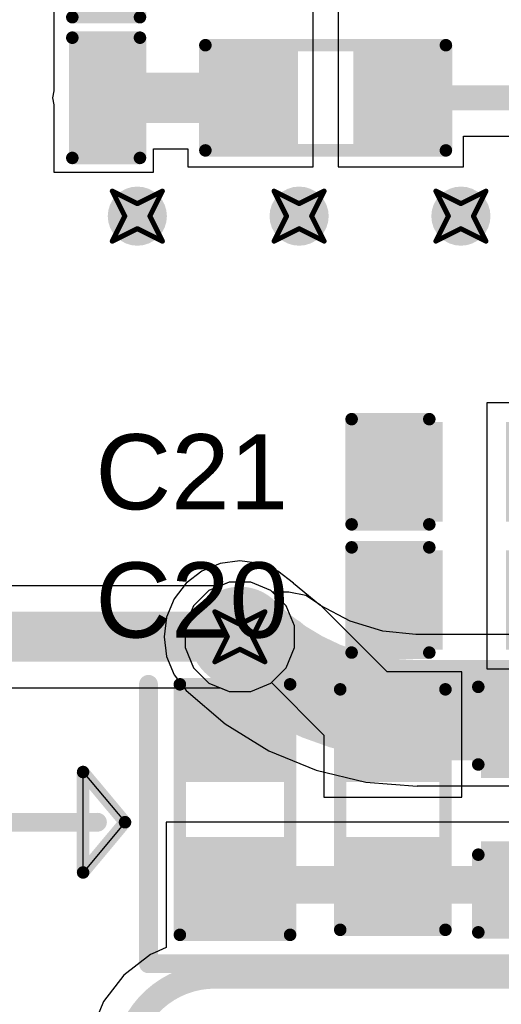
# Model space of a CAD drawing. Header units: inches. Extents: x -0.03 to 9.71, y 0 to 4.44.
# Tile 51 of 118: x 0.49 to 0.69, y 1.52 to 1.91. Entities that reach past the tile are written whole.
import ezdxf

# ---------------------------------------------------------------- set-up
doc = ezdxf.new("R2010")
doc.units = ezdxf.units.IN
doc.header["$MEASUREMENT"] = 0
for name, color, linetype in [('Bottom Layer', 5, 'Continuous'), ('Drill Drawing', 1, 'Continuous'), ('Layer 1', 16, 'Continuous'), ('Layer 2', 76, 'Continuous'), ('Top Layer', 1, 'Continuous'), ('Top Overlay', 2, 'Continuous'), ('Top Paste', 8, 'Continuous'), ('Top Solder', 216, 'Continuous'), ('Via Holes', 16, 'Continuous')]:
    doc.layers.add(name, color=color, linetype=linetype)
doc.styles.add('Arial', font='txt', dxfattribs={"height": 0.2})

# ---------------------------------------------------------------- blocks, each defined once
blk = doc.blocks.new('S______B______9')
at = {"layer": 'Top Layer'}
for points in [[(-0.045, -0.0175), (-0.045, 0.0175), (-0.015, 0.0175), (-0.015, -0.0175)], [(0.015, -0.0175), (0.015, 0.0175), (0.045, 0.0175), (0.045, -0.0175)]]:
    blk.add_hatch(color=1, dxfattribs=at).paths.add_polyline_path(points)
at = {"layer": 'Top Paste'}
for points in [[(-0.045, -0.0175), (-0.045, 0.0175), (-0.015, 0.0175), (-0.015, -0.0175)], [(0.015, -0.0175), (0.015, 0.0175), (0.045, 0.0175), (0.045, -0.0175)]]:
    blk.add_hatch(color=8, dxfattribs=at).paths.add_polyline_path(points)
at = {"layer": 'Top Solder'}
for points in [[(-0.049, -0.0215), (-0.049, 0.0215), (-0.011, 0.0215), (-0.011, -0.0215)], [(0.011, -0.0215), (0.011, 0.0215), (0.049, 0.0215), (0.049, -0.0215)]]:
    blk.add_hatch(color=216, dxfattribs=at).paths.add_polyline_path(points)
at = {"layer": 'Top Overlay', "const_width": 0.005}
for points in [[(0.05, 0.022), (-0.05, 0.022)], [(-0.05, -0.022), (-0.05, 0.022)], [(0.05, -0.022), (0.05, 0.022)], [(0.05, -0.022), (-0.05, -0.022)]]:
    blk.add_lwpolyline(points, dxfattribs=at)
at = {"layer": 'Top Overlay', "const_width": 0.0025}
for points in [[(-0.05125, 0.022, 1), (-0.04875, 0.022, 1)], [(-0.05125, 0.022, 1), (-0.04875, 0.022, 1)], [(0.04875, 0.022, 1), (0.05125, 0.022, 1)], [(0.04875, 0.022, 1), (0.05125, 0.022, 1)], [(-0.05125, -0.022, 1), (-0.04875, -0.022, 1)], [(-0.05125, -0.022, 1), (-0.04875, -0.022, 1)], [(0.04875, -0.022, 1), (0.05125, -0.022, 1)], [(0.04875, -0.022, 1), (0.05125, -0.022, 1)]]:
    blk.add_lwpolyline(points, format="xyb", close=True, dxfattribs=at)
blk = doc.blocks.new('R___0603_66')
at = {"layer": 'Top Layer'}
for points in [[(-0.015, 0.0175), (-0.015, -0.0175), (-0.045, -0.0175), (-0.045, 0.0175)], [(0.045, 0.0175), (0.045, -0.0175), (0.015, -0.0175), (0.015, 0.0175)]]:
    blk.add_hatch(color=1, dxfattribs=at).paths.add_polyline_path(points)
at = {"layer": 'Top Paste'}
for points in [[(-0.015, 0.0175), (-0.015, -0.0175), (-0.045, -0.0175), (-0.045, 0.0175)], [(0.045, 0.0175), (0.045, -0.0175), (0.015, -0.0175), (0.015, 0.0175)]]:
    blk.add_hatch(color=8, dxfattribs=at).paths.add_polyline_path(points)
at = {"layer": 'Top Solder'}
for points in [[(-0.011, 0.0215), (-0.011, -0.0215), (-0.049, -0.0215), (-0.049, 0.0215)], [(0.049, 0.0215), (0.049, -0.0215), (0.011, -0.0215), (0.011, 0.0215)]]:
    blk.add_hatch(color=216, dxfattribs=at).paths.add_polyline_path(points)
at = {"layer": 'Top Overlay', "const_width": 0.005}
for points in [[(-0.048, 0.021), (0.048, 0.021)], [(-0.048, -0.021), (-0.048, 0.021)], [(0.048, -0.021), (0.048, 0.021)], [(-0.048, -0.021), (0.048, -0.021)]]:
    blk.add_lwpolyline(points, dxfattribs=at)
at = {"layer": 'Top Overlay', "const_width": 0.0025}
for points in [[(-0.04925, 0.021, 1), (-0.04675, 0.021, 1)], [(-0.04925, 0.021, 1), (-0.04675, 0.021, 1)], [(0.04675, 0.021, 1), (0.04925, 0.021, 1)], [(0.04675, 0.021, 1), (0.04925, 0.021, 1)], [(-0.04925, -0.021, 1), (-0.04675, -0.021, 1)], [(-0.04925, -0.021, 1), (-0.04675, -0.021, 1)], [(0.04675, -0.021, 1), (0.04925, -0.021, 1)], [(0.04675, -0.021, 1), (0.04925, -0.021, 1)]]:
    blk.add_lwpolyline(points, format="xyb", close=True, dxfattribs=at)
blk = doc.blocks.new('R___0603_70')
at = {"layer": 'Top Layer'}
for points in [[(-0.015, 0.0175), (-0.015, -0.0175), (-0.045, -0.0175), (-0.045, 0.0175)], [(0.045, 0.0175), (0.045, -0.0175), (0.015, -0.0175), (0.015, 0.0175)]]:
    blk.add_hatch(color=1, dxfattribs=at).paths.add_polyline_path(points)
at = {"layer": 'Top Paste'}
for points in [[(-0.015, 0.0175), (-0.015, -0.0175), (-0.045, -0.0175), (-0.045, 0.0175)], [(0.045, 0.0175), (0.045, -0.0175), (0.015, -0.0175), (0.015, 0.0175)]]:
    blk.add_hatch(color=8, dxfattribs=at).paths.add_polyline_path(points)
at = {"layer": 'Top Solder'}
for points in [[(-0.011, 0.0215), (-0.011, -0.0215), (-0.049, -0.0215), (-0.049, 0.0215)], [(0.049, 0.0215), (0.049, -0.0215), (0.011, -0.0215), (0.011, 0.0215)]]:
    blk.add_hatch(color=216, dxfattribs=at).paths.add_polyline_path(points)
at = {"layer": 'Top Overlay', "const_width": 0.005}
for points in [[(0.048, 0.021), (-0.048, 0.021)], [(-0.048, -0.021), (-0.048, 0.021)], [(0.048, -0.021), (0.048, 0.021)], [(0.048, -0.021), (-0.048, -0.021)]]:
    blk.add_lwpolyline(points, dxfattribs=at)
at = {"layer": 'Top Overlay', "const_width": 0.0025}
for points in [[(-0.04925, 0.021, 1), (-0.04675, 0.021, 1)], [(-0.04925, 0.021, 1), (-0.04675, 0.021, 1)], [(0.04675, 0.021, 1), (0.04925, 0.021, 1)], [(0.04675, 0.021, 1), (0.04925, 0.021, 1)], [(-0.04925, -0.021, 1), (-0.04675, -0.021, 1)], [(-0.04925, -0.021, 1), (-0.04675, -0.021, 1)], [(0.04675, -0.021, 1), (0.04925, -0.021, 1)], [(0.04675, -0.021, 1), (0.04925, -0.021, 1)]]:
    blk.add_lwpolyline(points, format="xyb", close=True, dxfattribs=at)
blk = doc.blocks.new('LED_0603_101')
at = {"layer": 'Top Layer'}
for points in [[(-0.03937, 0.01969), (-0.01969, 0.01969), (-0.01969, -0.01969), (-0.03937, -0.01969)], [(0.01969, 0.01969), (0.03937, 0.01969), (0.03937, -0.01969), (0.01969, -0.01969)]]:
    blk.add_hatch(color=1, dxfattribs=at).paths.add_polyline_path(points)
at = {"layer": 'Top Overlay'}
blk.add_hatch(color=2, dxfattribs=at).paths.add_polyline_path([(0.044, -0.026), (0.069, -0.026), (0.069, 0.026), (0.044, 0.026)])
at = {"layer": 'Top Paste'}
for points in [[(-0.03937, 0.01969), (-0.01969, 0.01969), (-0.01969, -0.01969), (-0.03937, -0.01969)], [(0.01969, 0.01969), (0.03937, 0.01969), (0.03937, -0.01969), (0.01969, -0.01969)]]:
    blk.add_hatch(color=8, dxfattribs=at).paths.add_polyline_path(points)
at = {"layer": 'Top Solder'}
for points in [[(-0.04337, 0.02369), (-0.01569, 0.02369), (-0.01569, -0.02369), (-0.04337, -0.02369)], [(0.01569, 0.02369), (0.04337, 0.02369), (0.04337, -0.02369), (0.01569, -0.02369)]]:
    blk.add_hatch(color=216, dxfattribs=at).paths.add_polyline_path(points)
at = {"layer": 'Top Overlay', "const_width": 0.005}
for points in [[(-0.017, 0.024), (-0.044, 0.024)], [(-0.044, 0.024), (-0.044, -0.024)], [(0.044, 0.024), (0.017, 0.024)], [(0.044, 0.024), (0.044, -0.024)], [(-0.017, -0.024), (-0.044, -0.024)], [(0.044, -0.024), (0.017, -0.024)]]:
    blk.add_lwpolyline(points, dxfattribs=at)
at = {"layer": 'Top Overlay', "const_width": 0.0025}
for points in [[(-0.04525, 0.024, 1), (-0.04275, 0.024, 1)], [(-0.04525, 0.024, 1), (-0.04275, 0.024, 1)], [(-0.01825, 0.024, 1), (-0.01575, 0.024, 1)], [(0.01575, 0.024, 1), (0.01825, 0.024, 1)], [(0.04275, 0.024, 1), (0.04525, 0.024, 1)], [(0.04275, 0.024, 1), (0.04525, 0.024, 1)], [(-0.04525, -0.024, 1), (-0.04275, -0.024, 1)], [(-0.04525, -0.024, 1), (-0.04275, -0.024, 1)], [(-0.01825, -0.024, 1), (-0.01575, -0.024, 1)], [(0.01575, -0.024, 1), (0.01825, -0.024, 1)], [(0.04275, -0.024, 1), (0.04525, -0.024, 1)], [(0.04275, -0.024, 1), (0.04525, -0.024, 1)]]:
    blk.add_lwpolyline(points, format="xyb", close=True, dxfattribs=at)
blk = doc.blocks.new('LED_0603_102')
at = {"layer": 'Top Layer'}
for points in [[(-0.03937, 0.01969), (-0.01969, 0.01969), (-0.01969, -0.01969), (-0.03937, -0.01969)], [(0.01969, 0.01969), (0.03937, 0.01969), (0.03937, -0.01969), (0.01969, -0.01969)]]:
    blk.add_hatch(color=1, dxfattribs=at).paths.add_polyline_path(points)
at = {"layer": 'Top Overlay'}
blk.add_hatch(color=2, dxfattribs=at).paths.add_polyline_path([(0.044, -0.026), (0.069, -0.026), (0.069, 0.026), (0.044, 0.026)])
at = {"layer": 'Top Paste'}
for points in [[(-0.03937, 0.01969), (-0.01969, 0.01969), (-0.01969, -0.01969), (-0.03937, -0.01969)], [(0.01969, 0.01969), (0.03937, 0.01969), (0.03937, -0.01969), (0.01969, -0.01969)]]:
    blk.add_hatch(color=8, dxfattribs=at).paths.add_polyline_path(points)
at = {"layer": 'Top Solder'}
for points in [[(-0.04337, 0.02369), (-0.01569, 0.02369), (-0.01569, -0.02369), (-0.04337, -0.02369)], [(0.01569, 0.02369), (0.04337, 0.02369), (0.04337, -0.02369), (0.01569, -0.02369)]]:
    blk.add_hatch(color=216, dxfattribs=at).paths.add_polyline_path(points)
at = {"layer": 'Top Overlay', "const_width": 0.005}
for points in [[(-0.017, 0.024), (-0.044, 0.024)], [(-0.044, 0.024), (-0.044, -0.024)], [(0.044, 0.024), (0.017, 0.024)], [(0.044, 0.024), (0.044, -0.024)], [(-0.017, -0.024), (-0.044, -0.024)], [(0.044, -0.024), (0.017, -0.024)]]:
    blk.add_lwpolyline(points, dxfattribs=at)
at = {"layer": 'Top Overlay', "const_width": 0.0025}
for points in [[(-0.04525, 0.024, 1), (-0.04275, 0.024, 1)], [(-0.04525, 0.024, 1), (-0.04275, 0.024, 1)], [(-0.01825, 0.024, 1), (-0.01575, 0.024, 1)], [(0.01575, 0.024, 1), (0.01825, 0.024, 1)], [(0.04275, 0.024, 1), (0.04525, 0.024, 1)], [(0.04275, 0.024, 1), (0.04525, 0.024, 1)], [(-0.04525, -0.024, 1), (-0.04275, -0.024, 1)], [(-0.04525, -0.024, 1), (-0.04275, -0.024, 1)], [(-0.01825, -0.024, 1), (-0.01575, -0.024, 1)], [(0.01575, -0.024, 1), (0.01825, -0.024, 1)], [(0.04275, -0.024, 1), (0.04525, -0.024, 1)], [(0.04275, -0.024, 1), (0.04525, -0.024, 1)]]:
    blk.add_lwpolyline(points, format="xyb", close=True, dxfattribs=at)
blk = doc.blocks.new('C___0603_177')
at = {"layer": 'Top Layer'}
for points in [[(-0.015, 0.0175), (-0.015, -0.0175), (-0.045, -0.0175), (-0.045, 0.0175)], [(0.045, 0.0175), (0.045, -0.0175), (0.015, -0.0175), (0.015, 0.0175)]]:
    blk.add_hatch(color=1, dxfattribs=at).paths.add_polyline_path(points)
at = {"layer": 'Top Paste'}
for points in [[(-0.015, 0.0175), (-0.015, -0.0175), (-0.045, -0.0175), (-0.045, 0.0175)], [(0.045, 0.0175), (0.045, -0.0175), (0.015, -0.0175), (0.015, 0.0175)]]:
    blk.add_hatch(color=8, dxfattribs=at).paths.add_polyline_path(points)
at = {"layer": 'Top Solder'}
for points in [[(-0.01264, 0.01986), (-0.01264, -0.01986), (-0.04736, -0.01986), (-0.04736, 0.01986)], [(0.04736, 0.01986), (0.04736, -0.01986), (0.01264, -0.01986), (0.01264, 0.01986)]]:
    blk.add_hatch(color=216, dxfattribs=at).paths.add_polyline_path(points)
at = {"layer": 'Top Overlay', "const_width": 0.005}
for points in [[(-0.049, 0.021), (-0.018, 0.021)], [(-0.049, -0.021), (-0.049, 0.021)], [(0.018, 0.021), (0.049, 0.021)], [(0.049, -0.021), (0.049, 0.021)], [(-0.049, -0.021), (-0.018, -0.021)], [(0.018, -0.021), (0.049, -0.021)]]:
    blk.add_lwpolyline(points, dxfattribs=at)
at = {"layer": 'Top Overlay', "const_width": 0.0025}
for points in [[(-0.05025, 0.021, 1), (-0.04775, 0.021, 1)], [(-0.05025, 0.021, 1), (-0.04775, 0.021, 1)], [(-0.01925, 0.021, 1), (-0.01675, 0.021, 1)], [(0.01675, 0.021, 1), (0.01925, 0.021, 1)], [(0.04775, 0.021, 1), (0.05025, 0.021, 1)], [(0.04775, 0.021, 1), (0.05025, 0.021, 1)], [(-0.05025, -0.021, 1), (-0.04775, -0.021, 1)], [(-0.05025, -0.021, 1), (-0.04775, -0.021, 1)], [(-0.01925, -0.021, 1), (-0.01675, -0.021, 1)], [(0.01675, -0.021, 1), (0.01925, -0.021, 1)], [(0.04775, -0.021, 1), (0.05025, -0.021, 1)], [(0.04775, -0.021, 1), (0.05025, -0.021, 1)]]:
    blk.add_lwpolyline(points, format="xyb", close=True, dxfattribs=at)
blk = doc.blocks.new('C___0603_178')
at = {"layer": 'Top Layer'}
for points in [[(-0.015, 0.0175), (-0.015, -0.0175), (-0.045, -0.0175), (-0.045, 0.0175)], [(0.045, 0.0175), (0.045, -0.0175), (0.015, -0.0175), (0.015, 0.0175)]]:
    blk.add_hatch(color=1, dxfattribs=at).paths.add_polyline_path(points)
at = {"layer": 'Top Paste'}
for points in [[(-0.015, 0.0175), (-0.015, -0.0175), (-0.045, -0.0175), (-0.045, 0.0175)], [(0.045, 0.0175), (0.045, -0.0175), (0.015, -0.0175), (0.015, 0.0175)]]:
    blk.add_hatch(color=8, dxfattribs=at).paths.add_polyline_path(points)
at = {"layer": 'Top Solder'}
for points in [[(-0.01264, 0.01986), (-0.01264, -0.01986), (-0.04736, -0.01986), (-0.04736, 0.01986)], [(0.04736, 0.01986), (0.04736, -0.01986), (0.01264, -0.01986), (0.01264, 0.01986)]]:
    blk.add_hatch(color=216, dxfattribs=at).paths.add_polyline_path(points)
at = {"layer": 'Top Overlay', "const_width": 0.005}
for points in [[(-0.049, 0.021), (-0.018, 0.021)], [(-0.049, -0.021), (-0.049, 0.021)], [(0.018, 0.021), (0.049, 0.021)], [(0.049, -0.021), (0.049, 0.021)], [(-0.049, -0.021), (-0.018, -0.021)], [(0.018, -0.021), (0.049, -0.021)]]:
    blk.add_lwpolyline(points, dxfattribs=at)
at = {"layer": 'Top Overlay', "const_width": 0.0025}
for points in [[(-0.05025, 0.021, 1), (-0.04775, 0.021, 1)], [(-0.05025, 0.021, 1), (-0.04775, 0.021, 1)], [(-0.01925, 0.021, 1), (-0.01675, 0.021, 1)], [(0.01675, 0.021, 1), (0.01925, 0.021, 1)], [(0.04775, 0.021, 1), (0.05025, 0.021, 1)], [(0.04775, 0.021, 1), (0.05025, 0.021, 1)], [(-0.05025, -0.021, 1), (-0.04775, -0.021, 1)], [(-0.05025, -0.021, 1), (-0.04775, -0.021, 1)], [(-0.01925, -0.021, 1), (-0.01675, -0.021, 1)], [(0.01675, -0.021, 1), (0.01925, -0.021, 1)], [(0.04775, -0.021, 1), (0.05025, -0.021, 1)], [(0.04775, -0.021, 1), (0.05025, -0.021, 1)]]:
    blk.add_lwpolyline(points, format="xyb", close=True, dxfattribs=at)
blk = doc.blocks.new('C___0603_179')
at = {"layer": 'Top Layer'}
for points in [[(-0.015, 0.0175), (-0.015, -0.0175), (-0.045, -0.0175), (-0.045, 0.0175)], [(0.045, 0.0175), (0.045, -0.0175), (0.015, -0.0175), (0.015, 0.0175)]]:
    blk.add_hatch(color=1, dxfattribs=at).paths.add_polyline_path(points)
at = {"layer": 'Top Paste'}
for points in [[(-0.015, 0.0175), (-0.015, -0.0175), (-0.045, -0.0175), (-0.045, 0.0175)], [(0.045, 0.0175), (0.045, -0.0175), (0.015, -0.0175), (0.015, 0.0175)]]:
    blk.add_hatch(color=8, dxfattribs=at).paths.add_polyline_path(points)
at = {"layer": 'Top Solder'}
for points in [[(-0.01264, 0.01986), (-0.01264, -0.01986), (-0.04736, -0.01986), (-0.04736, 0.01986)], [(0.04736, 0.01986), (0.04736, -0.01986), (0.01264, -0.01986), (0.01264, 0.01986)]]:
    blk.add_hatch(color=216, dxfattribs=at).paths.add_polyline_path(points)
at = {"layer": 'Top Overlay', "const_width": 0.005}
for points in [[(-0.018, 0.021), (-0.049, 0.021)], [(-0.049, -0.021), (-0.049, 0.021)], [(0.049, 0.021), (0.018, 0.021)], [(0.049, -0.021), (0.049, 0.021)], [(-0.018, -0.021), (-0.049, -0.021)], [(0.049, -0.021), (0.018, -0.021)]]:
    blk.add_lwpolyline(points, dxfattribs=at)
at = {"layer": 'Top Overlay', "const_width": 0.0025}
for points in [[(-0.05025, 0.021, 1), (-0.04775, 0.021, 1)], [(-0.05025, 0.021, 1), (-0.04775, 0.021, 1)], [(-0.01925, 0.021, 1), (-0.01675, 0.021, 1)], [(0.01675, 0.021, 1), (0.01925, 0.021, 1)], [(0.04775, 0.021, 1), (0.05025, 0.021, 1)], [(0.04775, 0.021, 1), (0.05025, 0.021, 1)], [(-0.05025, -0.021, 1), (-0.04775, -0.021, 1)], [(-0.05025, -0.021, 1), (-0.04775, -0.021, 1)], [(-0.01925, -0.021, 1), (-0.01675, -0.021, 1)], [(0.01675, -0.021, 1), (0.01925, -0.021, 1)], [(0.04775, -0.021, 1), (0.05025, -0.021, 1)], [(0.04775, -0.021, 1), (0.05025, -0.021, 1)]]:
    blk.add_lwpolyline(points, format="xyb", close=True, dxfattribs=at)

msp = doc.modelspace()

# ---------------------------------------------------------------- hatches: boundary and pattern name
at = {"layer": 'Bottom Layer'}
h = msp.add_hatch(color=5, dxfattribs=at)
edge = h.paths.add_edge_path()
edge.add_arc((0.54055, 1.83646), 0.01181, 0, 360)
h = msp.add_hatch(color=5, dxfattribs=at)
edge = h.paths.add_edge_path()
edge.add_arc((0.60512, 1.83646), 0.01181, 0, 360)
h = msp.add_hatch(color=5, dxfattribs=at)
edge = h.paths.add_edge_path()
edge.add_arc((0.66969, 1.83646), 0.01181, 0, 360)
h = msp.add_hatch(color=5, dxfattribs=at)
edge = h.paths.add_edge_path()
edge.add_arc((0.58148, 1.66854), 0.01181, 0, 360)
at = {"layer": 'Layer 1'}
h = msp.add_hatch(color=16, dxfattribs=at)
edge = h.paths.add_edge_path()
edge.add_arc((0.54055, 1.83646), 0.01181, 0, 360)
h = msp.add_hatch(color=16, dxfattribs=at)
edge = h.paths.add_edge_path()
edge.add_arc((0.60512, 1.83646), 0.01181, 0, 360)
h = msp.add_hatch(color=16, dxfattribs=at)
edge = h.paths.add_edge_path()
edge.add_arc((0.66969, 1.83646), 0.01181, 0, 360)
h = msp.add_hatch(color=16, dxfattribs=at)
edge = h.paths.add_edge_path()
edge.add_arc((0.58148, 1.66854), 0.01181, 0, 360)
at = {"layer": 'Layer 2'}
h = msp.add_hatch(color=76, dxfattribs=at)
edge = h.paths.add_edge_path()
edge.add_arc((0.54055, 1.83646), 0.01181, 0, 360)
h = msp.add_hatch(color=76, dxfattribs=at)
edge = h.paths.add_edge_path()
edge.add_arc((0.60512, 1.83646), 0.01181, 0, 360)
h = msp.add_hatch(color=76, dxfattribs=at)
edge = h.paths.add_edge_path()
edge.add_arc((0.66969, 1.83646), 0.01181, 0, 360)
h = msp.add_hatch(color=76, dxfattribs=at)
edge = h.paths.add_edge_path()
edge.add_arc((0.58148, 1.66854), 0.01181, 0, 360)
at = {"layer": 'Top Layer'}
h = msp.add_hatch(color=1, dxfattribs=at)
edge = h.paths.add_edge_path()
edge.add_arc((0.54055, 1.83646), 0.01181, 0, 360)
h = msp.add_hatch(color=1, dxfattribs=at)
edge = h.paths.add_edge_path()
edge.add_arc((0.60512, 1.83646), 0.01181, 0, 360)
h = msp.add_hatch(color=1, dxfattribs=at)
edge = h.paths.add_edge_path()
edge.add_arc((0.66969, 1.83646), 0.01181, 0, 360)
h = msp.add_hatch(color=1, dxfattribs=at)
edge = h.paths.add_edge_path()
edge.add_arc((0.58148, 1.66854), 0.01181, 0, 360)
at = {"layer": 'Via Holes'}
h = msp.add_hatch(color=7, dxfattribs=at)
edge = h.paths.add_edge_path()
edge.add_arc((0.54055, 1.83646), 0.00591, 0, 360)
h = msp.add_hatch(color=7, dxfattribs=at)
edge = h.paths.add_edge_path()
edge.add_arc((0.60512, 1.83646), 0.00591, 0, 360)
h = msp.add_hatch(color=7, dxfattribs=at)
edge = h.paths.add_edge_path()
edge.add_arc((0.66969, 1.83646), 0.00591, 0, 360)
h = msp.add_hatch(color=7, dxfattribs=at)
edge = h.paths.add_edge_path()
edge.add_arc((0.58148, 1.66854), 0.00591, 0, 360)

# ---------------------------------------------------------------- linework, layer by layer
at = {"layer": 'Bottom Layer'}
for p, q in [((0.57714, 1.69035), (0.56912, 1.68703)), ((0.58581, 1.69035), (0.57714, 1.69035)), ((0.59383, 1.68703), (0.58581, 1.69035)), ((0.56912, 1.68703), (0.56299, 1.6809)), ((0.59997, 1.6809), (0.59383, 1.68703)), ((0.56299, 1.6809), (0.55967, 1.67288)), ((0.60329, 1.67288), (0.59997, 1.6809)), ((0.55967, 1.67288), (0.55967, 1.66421)), ((0.60329, 1.66421), (0.60329, 1.67288)), ((0.55967, 1.66421), (0.56299, 1.65619)), ((0.59997, 1.65619), (0.60329, 1.66421)), ((0.56299, 1.65619), (0.56912, 1.65005)), ((0.59383, 1.65005), (0.59997, 1.65619)), ((0.56912, 1.65005), (0.57714, 1.64673)), ((0.58581, 1.64673), (0.59383, 1.65005)), ((0.57714, 1.64673), (0.58581, 1.64673))]:
    msp.add_line(p, q, dxfattribs=at)
at = {"layer": 'Drill Drawing', "const_width": 0.002}
for points in [[(0.53055, 1.84646), (0.54055, 1.84146)], [(0.53055, 1.84646), (0.53555, 1.83646)], [(0.54055, 1.84146), (0.55055, 1.84646)], [(0.54555, 1.83646), (0.55055, 1.84646)], [(0.59512, 1.84646), (0.60512, 1.84146)], [(0.59512, 1.84646), (0.60012, 1.83646)], [(0.60512, 1.84146), (0.61512, 1.84646)], [(0.61012, 1.83646), (0.61512, 1.84646)], [(0.65969, 1.84646), (0.66969, 1.84146)], [(0.65969, 1.84646), (0.66469, 1.83646)], [(0.66969, 1.84146), (0.67969, 1.84646)], [(0.67469, 1.83646), (0.67969, 1.84646)], [(0.53055, 1.82646), (0.53555, 1.83646)], [(0.54555, 1.83646), (0.55055, 1.82646)], [(0.59512, 1.82646), (0.60012, 1.83646)], [(0.61012, 1.83646), (0.61512, 1.82646)], [(0.65969, 1.82646), (0.66469, 1.83646)], [(0.67469, 1.83646), (0.67969, 1.82646)], [(0.53055, 1.82646), (0.54055, 1.83146)], [(0.54055, 1.83146), (0.55055, 1.82646)], [(0.59512, 1.82646), (0.60512, 1.83146)], [(0.60512, 1.83146), (0.61512, 1.82646)], [(0.65969, 1.82646), (0.66969, 1.83146)], [(0.66969, 1.83146), (0.67969, 1.82646)], [(0.57148, 1.67854), (0.58148, 1.67354)], [(0.57148, 1.67854), (0.57648, 1.66854)], [(0.58148, 1.67354), (0.59148, 1.67854)], [(0.58648, 1.66854), (0.59148, 1.67854)], [(0.57148, 1.65854), (0.57648, 1.66854)], [(0.58648, 1.66854), (0.59148, 1.65854)], [(0.57148, 1.65854), (0.58148, 1.66354)], [(0.58148, 1.66354), (0.59148, 1.65854)]]:
    msp.add_lwpolyline(points, dxfattribs=at)
at = {"layer": 'Drill Drawing', "const_width": 0.001}
for points in [[(0.53005, 1.84646, 1), (0.53105, 1.84646, 1)], [(0.53005, 1.84646, 1), (0.53105, 1.84646, 1)], [(0.55005, 1.84646, 1), (0.55105, 1.84646, 1)], [(0.55005, 1.84646, 1), (0.55105, 1.84646, 1)], [(0.59462, 1.84646, 1), (0.59562, 1.84646, 1)], [(0.59462, 1.84646, 1), (0.59562, 1.84646, 1)], [(0.61462, 1.84646, 1), (0.61562, 1.84646, 1)], [(0.61462, 1.84646, 1), (0.61562, 1.84646, 1)], [(0.65919, 1.84646, 1), (0.66019, 1.84646, 1)], [(0.65919, 1.84646, 1), (0.66019, 1.84646, 1)], [(0.67919, 1.84646, 1), (0.68019, 1.84646, 1)], [(0.67919, 1.84646, 1), (0.68019, 1.84646, 1)], [(0.54005, 1.84146, 1), (0.54105, 1.84146, 1)], [(0.54005, 1.84146, 1), (0.54105, 1.84146, 1)], [(0.60462, 1.84146, 1), (0.60562, 1.84146, 1)], [(0.60462, 1.84146, 1), (0.60562, 1.84146, 1)], [(0.66919, 1.84146, 1), (0.67019, 1.84146, 1)], [(0.66919, 1.84146, 1), (0.67019, 1.84146, 1)], [(0.53505, 1.83646, 1), (0.53605, 1.83646, 1)], [(0.53505, 1.83646, 1), (0.53605, 1.83646, 1)], [(0.54505, 1.83646, 1), (0.54605, 1.83646, 1)], [(0.54505, 1.83646, 1), (0.54605, 1.83646, 1)], [(0.59962, 1.83646, 1), (0.60062, 1.83646, 1)], [(0.59962, 1.83646, 1), (0.60062, 1.83646, 1)], [(0.60962, 1.83646, 1), (0.61062, 1.83646, 1)], [(0.60962, 1.83646, 1), (0.61062, 1.83646, 1)], [(0.66419, 1.83646, 1), (0.66519, 1.83646, 1)], [(0.66419, 1.83646, 1), (0.66519, 1.83646, 1)], [(0.67419, 1.83646, 1), (0.67519, 1.83646, 1)], [(0.67419, 1.83646, 1), (0.67519, 1.83646, 1)], [(0.54005, 1.83146, 1), (0.54105, 1.83146, 1)], [(0.54005, 1.83146, 1), (0.54105, 1.83146, 1)], [(0.60462, 1.83146, 1), (0.60562, 1.83146, 1)], [(0.60462, 1.83146, 1), (0.60562, 1.83146, 1)], [(0.66919, 1.83146, 1), (0.67019, 1.83146, 1)], [(0.66919, 1.83146, 1), (0.67019, 1.83146, 1)], [(0.53005, 1.82646, 1), (0.53105, 1.82646, 1)], [(0.53005, 1.82646, 1), (0.53105, 1.82646, 1)], [(0.55005, 1.82646, 1), (0.55105, 1.82646, 1)], [(0.55005, 1.82646, 1), (0.55105, 1.82646, 1)], [(0.59462, 1.82646, 1), (0.59562, 1.82646, 1)], [(0.59462, 1.82646, 1), (0.59562, 1.82646, 1)], [(0.61462, 1.82646, 1), (0.61562, 1.82646, 1)], [(0.61462, 1.82646, 1), (0.61562, 1.82646, 1)], [(0.65919, 1.82646, 1), (0.66019, 1.82646, 1)], [(0.65919, 1.82646, 1), (0.66019, 1.82646, 1)], [(0.67919, 1.82646, 1), (0.68019, 1.82646, 1)], [(0.67919, 1.82646, 1), (0.68019, 1.82646, 1)], [(0.57098, 1.67854, 1), (0.57198, 1.67854, 1)], [(0.57098, 1.67854, 1), (0.57198, 1.67854, 1)], [(0.59098, 1.67854, 1), (0.59198, 1.67854, 1)], [(0.59098, 1.67854, 1), (0.59198, 1.67854, 1)], [(0.58098, 1.67354, 1), (0.58198, 1.67354, 1)], [(0.58098, 1.67354, 1), (0.58198, 1.67354, 1)], [(0.57598, 1.66854, 1), (0.57698, 1.66854, 1)], [(0.57598, 1.66854, 1), (0.57698, 1.66854, 1)], [(0.58598, 1.66854, 1), (0.58698, 1.66854, 1)], [(0.58598, 1.66854, 1), (0.58698, 1.66854, 1)], [(0.58098, 1.66354, 1), (0.58198, 1.66354, 1)], [(0.58098, 1.66354, 1), (0.58198, 1.66354, 1)], [(0.57098, 1.65854, 1), (0.57198, 1.65854, 1)], [(0.57098, 1.65854, 1), (0.57198, 1.65854, 1)], [(0.59098, 1.65854, 1), (0.59198, 1.65854, 1)], [(0.59098, 1.65854, 1), (0.59198, 1.65854, 1)]]:
    msp.add_lwpolyline(points, format="xyb", close=True, dxfattribs=at)
at = {"layer": 'Layer 1'}
for p, q in [((0.57714, 1.69035), (0.56912, 1.68703)), ((0.58581, 1.69035), (0.57714, 1.69035)), ((0.59383, 1.68703), (0.58581, 1.69035)), ((0.56912, 1.68703), (0.56299, 1.6809)), ((0.59997, 1.6809), (0.59383, 1.68703)), ((0.56299, 1.6809), (0.55967, 1.67288)), ((0.60329, 1.67288), (0.59997, 1.6809)), ((0.55967, 1.67288), (0.55967, 1.66421)), ((0.60329, 1.66421), (0.60329, 1.67288)), ((0.55967, 1.66421), (0.56299, 1.65619)), ((0.59997, 1.65619), (0.60329, 1.66421)), ((0.56299, 1.65619), (0.56912, 1.65005)), ((0.59383, 1.65005), (0.59997, 1.65619)), ((0.56912, 1.65005), (0.57714, 1.64673)), ((0.58581, 1.64673), (0.59383, 1.65005)), ((0.57714, 1.64673), (0.58581, 1.64673))]:
    msp.add_line(p, q, dxfattribs=at)
at = {"layer": 'Layer 2'}
for p, q in [((0.58148, 1.6988), (0.57364, 1.69777)), ((0.58931, 1.69777), (0.58148, 1.6988)), ((0.56635, 1.69475), (0.56008, 1.68994)), ((0.57364, 1.69777), (0.56635, 1.69475)), ((0.59661, 1.69475), (0.58931, 1.69777)), ((0.60287, 1.68994), (0.59661, 1.69475)), ((0.56008, 1.68994), (0.55527, 1.68367)), ((0.60288, 1.68981), (0.60287, 1.68994)), ((0.60287, 1.68994), (0.60287, 1.68994)), ((0.61339, 1.68119), (0.60288, 1.68981)), ((0.55527, 1.68367), (0.55225, 1.67638)), ((0.62546, 1.67473), (0.61339, 1.68119)), ((0.55225, 1.67638), (0.55122, 1.66854)), ((0.63856, 1.67076), (0.62546, 1.67473)), ((0.65177, 1.66946), (0.63856, 1.67076)), ((0.55122, 1.66854), (0.55225, 1.66071)), ((0.65219, 1.66951), (0.65177, 1.66946)), ((0.79673, 1.66951), (0.65219, 1.66951)), ((0.55225, 1.66071), (0.55527, 1.65341)), ((0.55527, 1.65341), (0.56008, 1.64715)), ((0.56008, 1.64715), (0.55998, 1.64705)), ((0.55998, 1.64705), (0.57554, 1.63376)), ((0.57554, 1.63376), (0.59299, 1.62307)), ((0.59299, 1.62307), (0.61189, 1.61523)), ((0.61189, 1.61523), (0.63179, 1.61046)), ((0.63179, 1.61046), (0.65219, 1.60885)), ((0.65219, 1.60885), (0.65219, 1.609)), ((0.65219, 1.609), (0.79673, 1.609))]:
    msp.add_line(p, q, dxfattribs=at)
at = {"layer": 'Layer 2', "const_width": 0.04}
msp.add_lwpolyline([(0.65219, 1.63925, -0.198912), (0.58148, 1.66854)], format="xyb", dxfattribs=at)
at = {"layer": 'Layer 2', "const_width": 0.02}
for points in [[(0.57148, 1.66854, 1), (0.59148, 1.66854, 1)], [(0.64219, 1.63925, 1), (0.66219, 1.63925, 1)], [(0.64219, 1.63925, 1), (0.66219, 1.63925, 1)]]:
    msp.add_lwpolyline(points, format="xyb", close=True, dxfattribs=at)
at = {"layer": 'Layer 2', "const_width": 0.04}
msp.add_lwpolyline([(0.65219, 1.63925), (0.79673, 1.63925)], dxfattribs=at)
at = {"layer": 'Top Layer'}
for p, q in [((0.50728, 1.9675), (0.50728, 1.9102)), ((0.61071, 1.91238), (0.61071, 1.96738)), ((0.62071, 1.96738), (0.62071, 1.91238)), ((0.61071, 1.9112), (0.61071, 1.91238)), ((0.61071, 1.91238), (0.61071, 1.91238)), ((0.61071, 1.8562), (0.61071, 1.9112)), ((0.61071, 1.9112), (0.61071, 1.9112)), ((0.62071, 1.91238), (0.62071, 1.91238)), ((0.62071, 1.91238), (0.62071, 1.9112)), ((0.62071, 1.9112), (0.62071, 1.9112)), ((0.62071, 1.9112), (0.62071, 1.8562)), ((0.50728, 1.9102), (0.50728, 1.88646)), ((0.50728, 1.88646), (0.50673, 1.8837)), ((0.50673, 1.8837), (0.50728, 1.88094)), ((0.50728, 1.88094), (0.50728, 1.85402)), ((0.67071, 1.8562), (0.67071, 1.86841)), ((0.67071, 1.86841), (0.72026, 1.86841)), ((0.54697, 1.85402), (0.54697, 1.86331)), ((0.54697, 1.86331), (0.56071, 1.86331)), ((0.56071, 1.86331), (0.56071, 1.8562)), ((0.56071, 1.8562), (0.61071, 1.8562)), ((0.62071, 1.8562), (0.67071, 1.8562)), ((0.50728, 1.85402), (0.54697, 1.85402)), ((0.71749, 1.76191), (0.68008, 1.76191)), ((0.68008, 1.76191), (0.68008, 1.70691)), ((0.68008, 1.70691), (0.68008, 1.65573)), ((0.57714, 1.69035), (0.57371, 1.68894)), ((0.58581, 1.69035), (0.57714, 1.69035)), ((0.59383, 1.68703), (0.58581, 1.69035)), ((0.57371, 1.68894), (0.4588, 1.68894)), ((0.59448, 1.68639), (0.59383, 1.68703)), ((0.60103, 1.68639), (0.59448, 1.68639)), ((0.60786, 1.68503), (0.60103, 1.68639)), ((0.61364, 1.68116), (0.60786, 1.68503)), ((0.64025, 1.65455), (0.61364, 1.68116)), ((0.68008, 1.65573), (0.73008, 1.65573)), ((0.67002, 1.65455), (0.64025, 1.65455)), ((0.67002, 1.60455), (0.67002, 1.65455)), ((0.45035, 1.64815), (0.57371, 1.64815)), ((0.57371, 1.64815), (0.57714, 1.64673)), ((0.58581, 1.64673), (0.59383, 1.65005)), ((0.59383, 1.65005), (0.59406, 1.65028)), ((0.59406, 1.65028), (0.61502, 1.62932)), ((0.57714, 1.64673), (0.58581, 1.64673)), ((0.61502, 1.62932), (0.61502, 1.60455)), ((0.61502, 1.60455), (0.67002, 1.60455)), ((0.60703, 1.59455), (0.55203, 1.59455)), ((0.55203, 1.59455), (0.55203, 1.54455)), ((0.61502, 1.59455), (0.60703, 1.59455)), ((0.60703, 1.59455), (0.60703, 1.59455)), ((0.67002, 1.59455), (0.61502, 1.59455)), ((0.61502, 1.59455), (0.61502, 1.59455)), ((0.67014, 1.59455), (0.67002, 1.59455)), ((0.67002, 1.59455), (0.67002, 1.59455)), ((0.72514, 1.59455), (0.67014, 1.59455)), ((0.67014, 1.59455), (0.67014, 1.59455)), ((0.54582, 1.54164), (0.53521, 1.53349)), ((0.54583, 1.54164), (0.54582, 1.54164)), ((0.54772, 1.54244), (0.54583, 1.54164)), ((0.55203, 1.54455), (0.54772, 1.54244)), ((0.53521, 1.53349), (0.52706, 1.52288)), ((0.52706, 1.52288), (0.52194, 1.51051))]:
    msp.add_line(p, q, dxfattribs=at)
for points, const_width in [([(0.52713, 1.8837), (0.58571, 1.8837)], 0.02), ([(0.64571, 1.8837), (0.72659, 1.8837)], 0.01), ([(0.45035, 1.66854), (0.58148, 1.66854)], 0.02), ([(0.58148, 1.66854), (0.60103, 1.66854)], 0.015), ([(0.60103, 1.66854), (0.64002, 1.62955)], 0.015), ([(0.64002, 1.62955), (0.64252, 1.62955)], 0.015), ([(0.58303, 1.56955), (0.64252, 1.56955)], 0.015), ([(0.64252, 1.56955), (0.69764, 1.56955)], 0.015), ([(0.57145, 1.53307), (0.88858, 1.53307)], 0.01)]:
    msp.add_lwpolyline(points, dxfattribs=dict(at, const_width=const_width))
for points, const_width in [([(0.52213, 1.8837, 1), (0.53213, 1.8837, 1)], 0.01), ([(0.58071, 1.8837, 1), (0.59071, 1.8837, 1)], 0.01), ([(0.64321, 1.8837, 1), (0.64821, 1.8837, 1)], 0.005), ([(0.57648, 1.66854, 1), (0.58648, 1.66854, 1)], 0.01), ([(0.57773, 1.66854, 1), (0.58523, 1.66854, 1)], 0.0075), ([(0.59728, 1.66854, 1), (0.60478, 1.66854, 1)], 0.0075), ([(0.59728, 1.66854, 1), (0.60478, 1.66854, 1)], 0.0075), ([(0.63627, 1.62955, 1), (0.64377, 1.62955, 1)], 0.0075), ([(0.63627, 1.62955, 1), (0.64377, 1.62955, 1)], 0.0075), ([(0.63877, 1.62955, 1), (0.64627, 1.62955, 1)], 0.0075), ([(0.57928, 1.56955, 1), (0.58678, 1.56955, 1)], 0.0075), ([(0.63877, 1.56955, 1), (0.64627, 1.56955, 1)], 0.0075), ([(0.63877, 1.56955, 1), (0.64627, 1.56955, 1)], 0.0075), ([(0.56895, 1.53307, 1), (0.57395, 1.53307, 1)], 0.005), ([(0.56895, 1.53307, 1), (0.57395, 1.53307, 1)], 0.005)]:
    msp.add_lwpolyline(points, format="xyb", close=True, dxfattribs=dict(at, const_width=const_width))
at = {"layer": 'Top Layer', "const_width": 0.01}
msp.add_lwpolyline([(0.53563, 1.49725, -0.414214), (0.57145, 1.53307)], format="xyb", dxfattribs=at)
at = {"layer": 'Top Overlay'}
for p, q in [((0.5189, 1.57445), (0.5189, 1.61455)), ((0.5189, 1.61455), (0.53563, 1.5945)), ((0.53563, 1.5945), (0.5189, 1.57445))]:
    msp.add_line(p, q, dxfattribs=at)
for points, const_width in [([(0.545, 1.538), (0.545, 1.64955)], 0.0075), ([(0.5189, 1.57445), (0.5189, 1.61455)], 0.005), ([(0.5189, 1.61455), (0.53563, 1.5945)], 0.005), ([(0.4693, 1.5945), (0.52463, 1.5945)], 0.0075), ([(0.5189, 1.57445), (0.53563, 1.5945)], 0.005), ([(0.545, 1.538), (0.731, 1.538)], 0.0075)]:
    msp.add_lwpolyline(points, dxfattribs=dict(at, const_width=const_width))
for points, const_width in [([(0.54312, 1.64955, 1), (0.54688, 1.64955, 1)], 0.00375), ([(0.51765, 1.61455, 1), (0.52015, 1.61455, 1)], 0.0025), ([(0.51765, 1.61455, 1), (0.52015, 1.61455, 1)], 0.0025), ([(0.52275, 1.5945, 1), (0.52651, 1.5945, 1)], 0.00375), ([(0.53438, 1.5945, 1), (0.53688, 1.5945, 1)], 0.0025), ([(0.53438, 1.5945, 1), (0.53688, 1.5945, 1)], 0.0025), ([(0.51765, 1.57445, 1), (0.52015, 1.57445, 1)], 0.0025), ([(0.51765, 1.57445, 1), (0.52015, 1.57445, 1)], 0.0025), ([(0.54312, 1.538, 1), (0.54688, 1.538, 1)], 0.00375), ([(0.54312, 1.538, 1), (0.54688, 1.538, 1)], 0.00375)]:
    msp.add_lwpolyline(points, format="xyb", close=True, dxfattribs=dict(at, const_width=const_width))

# ---------------------------------------------------------------- block references
for name, p, rotation in [('LED_0603_102', (0.4976, 1.93988), 180), ('LED_0603_101', (0.4976, 1.8837), 180), ('S______B______9', (0.57953, 1.59955), 270), ('C___0603_179', (0.69764, 1.59955), 270), ('R___0603_70', (0.64252, 1.59955), 270)]:
    msp.add_blockref(name, p, dxfattribs=dict(rotation=rotation))
for name, p in [('R___0603_66', (0.61571, 1.8837)), ('C___0603_177', (0.67508, 1.73441)), ('C___0603_178', (0.67508, 1.68323))]:
    msp.add_blockref(name, p)

# ---------------------------------------------------------------- texts
at = {"layer": 'Top Overlay', "style": 'Arial'}
for s, p in [('C21', (0.52381, 1.71941)), ('C20', (0.52381, 1.66823))]:
    msp.add_text(s, height=0.03, dxfattribs=at).set_placement(p)

doc.saveas('drawing.dxf')
